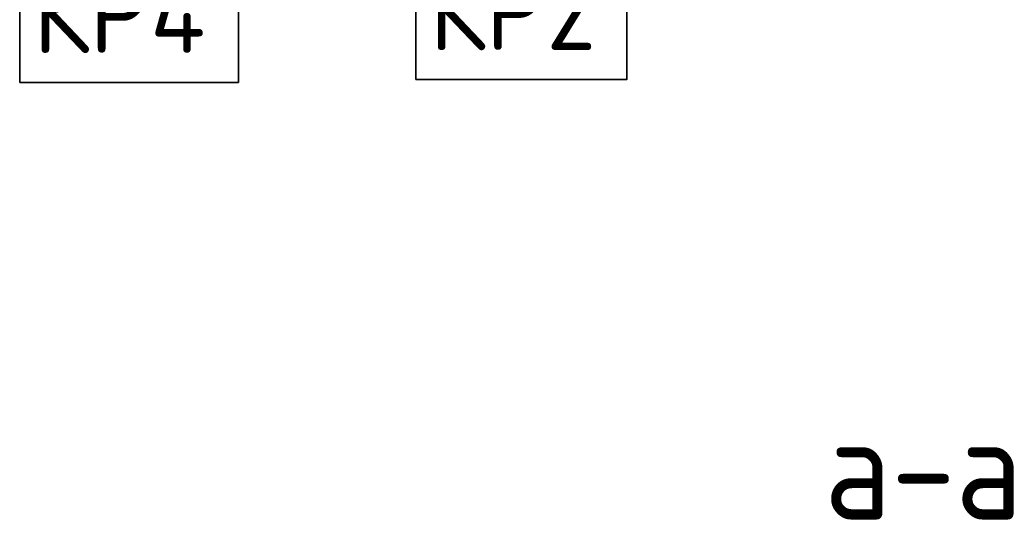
# Model space of a CAD drawing. Header units: millimetres. Extents: x 0 to 50400, y 0 to 35640.
# Tile 10 of 46: x 17447 to 22614, y 8084 to 10718. Entities that reach past the tile are written whole.
import ezdxf

# ---------------------------------------------------------------- set-up
doc = ezdxf.new("R2010")
doc.units = ezdxf.units.MM
doc.layers.add('Standard', color=7, linetype='Continuous', lineweight=25)
doc.layers.add('Текст_ общее', color=7, linetype='Continuous', lineweight=25)
doc.styles.add('ISOCPEUR', font='txt')

msp = doc.modelspace()

# ---------------------------------------------------------------- linework, layer by layer
at = {"layer": 'Текст_ общее', "color": 7, "linetype": 'Continuous', "lineweight": 35, "transparency": 33554687}
for points in [[(17446.7, 10388.5), (18594.7, 10388.5), (18594.7, 11088.5), (17446.7, 11088.5), (17446.7, 10388.5)], [(19526, 10403.5), (20632, 10403.5), (20632, 11103.5), (19526, 11103.5), (19526, 10403.5)]]:
    msp.add_lwpolyline(points, dxfattribs=at)

# ---------------------------------------------------------------- texts
at = {"layer": 'Standard', "color": 7, "linetype": 'Continuous', "lineweight": 50, "transparency": 33554687, "insert": (21669.6, 8093.2), "char_height": 540, "width": 1489.562, "attachment_point": 7, "style": 'ISOCPEUR'}
msp.add_mtext('\\W0.92;а-а', dxfattribs=at)
at = {"layer": 'Текст_ общее', "color": 7, "linetype": 'Continuous', "lineweight": 35, "transparency": 33554687, "char_height": 420, "attachment_point": 7, "style": 'ISOCPEUR'}
for s, insert, width in [('\\W0.92;КР4', (17516.7, 10542.5), 1201.282), ('\\W0.92;КР2', (19596, 10557.5), 1158.53)]:
    msp.add_mtext(s, dxfattribs=dict(at, insert=insert, width=width))

doc.saveas('drawing.dxf')
